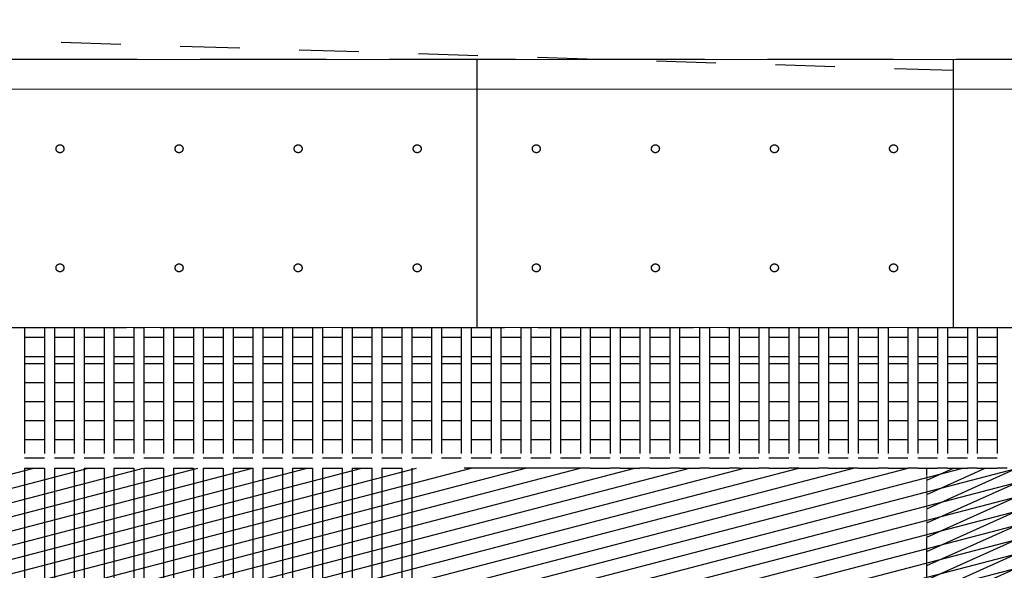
# Model space of a CAD drawing. Header units: millimetres. Extents: x 113048 to 489828, y -130780 to 23393.
# Tile 7 of 98: x 156320 to 161281, y -119295 to -116520. Entities that reach past the tile are written whole.
import ezdxf

# ---------------------------------------------------------------- set-up
doc = ezdxf.new("R2010")
doc.units = ezdxf.units.MM
doc.header["$LTSCALE"] = 100
doc.linetypes.add('Dash', pattern=[6, 3, -3])
doc.linetypes.add('Hidden', pattern=[9.524999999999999, 6.35, -3.175])
for name, color, linetype in [('+C-160', 160, 'Hidden'), ('HCL246', 1, 'Continuous'), ('METAL', 6, 'Continuous'), ('S_Dim', 1, 'Continuous')]:
    doc.layers.add(name, color=color, linetype=linetype)
doc.layers.add('A-WALL', color=2, linetype='Continuous', lineweight=9)

# ---------------------------------------------------------------- blocks, each defined once
blk = doc.blocks.new('A$C713849A3')
at = {"layer": '+C-160'}
h = blk.add_hatch(dxfattribs=at)
h.set_pattern_fill('ANSI31', color=256, scale=64.00000000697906, angle=6.274343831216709e-10)
h.set_pattern_definition([(45.00000000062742, (-6675295699.606572, -6543037921.794223), (-143.6840979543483, 143.6840979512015), [])])
h.paths.add_polyline_path([(-97291.28035543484, -21000.06621011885), (-90861.28035662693, -21000.06621286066), (-90861.2803575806, -23889.5985951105), (-90860.84984396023, -23890.06621214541), (-97291.28035543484, -23891.0014445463)])
for p, q in [((-79361.2803678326, -18940.06620022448, -1.435232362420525), (-136981.7948536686, -18940.06620082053, -1.435232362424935)), ((-99558.33499644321, -18940.06621560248, -1.410364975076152), (-99558.33499262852, -20290.52325841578, -1.410364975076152)), ((-97158.33499525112, -18940.06620988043, -1.410364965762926), (-97158.33499143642, -20290.5232650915, -1.410364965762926)), ((-117346.4251415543, -20290.52320334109, -4.123933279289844), (-50461.2803473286, -20290.5234075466, -4.123933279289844)), ((-101958.3349976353, -20290.52326699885, -1.418656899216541), (-96767.28036973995, -20290.52326699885, -1.418656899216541)), ((-101886.280357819, -20290.52326711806, -1.418656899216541), (-101836.280357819, -20290.52326699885, -1.418656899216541)), ((-101836.280357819, -20290.52326699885, -1.418656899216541), (-101836.280357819, -21000.79844984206, -1.43523236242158)), ((-101736.280357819, -20290.52326711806, -1.418656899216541), (-101686.280357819, -20290.52326699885, -1.418656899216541)), ((-101736.280357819, -20290.52326711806, -1.418656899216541), (-101736.280357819, -21000.79844984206, -1.43523236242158)), ((-101686.280357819, -20290.52326699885, -1.418656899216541), (-101686.280357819, -21000.79844984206, -1.43523236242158)), ((-101586.280357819, -20290.52326699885, -1.418656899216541), (-101536.280357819, -20290.52326699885, -1.418656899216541)), ((-101586.280357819, -20290.52326699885, -1.418656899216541), (-101586.280357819, -21000.79844996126, -1.43523236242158)), ((-101536.280357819, -20290.52326699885, -1.418656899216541), (-101536.280357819, -21000.79844984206, -1.43523236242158)), ((-101436.280357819, -20290.52326711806, -1.418656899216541), (-101386.280357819, -20290.52326711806, -1.418656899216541)), ((-101436.280357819, -20290.52326711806, -1.418656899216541), (-101436.280357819, -21000.79844984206, -1.43523236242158)), ((-101386.280357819, -20290.52326711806, -1.418656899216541), (-101386.280357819, -21000.79844984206, -1.43523236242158)), ((-101286.280357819, -20290.52326711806, -1.418656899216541), (-101236.280357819, -20290.52326699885, -1.418656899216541)), ((-101286.280357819, -20290.52326711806, -1.418656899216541), (-101286.280357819, -21000.79844900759, -1.43523236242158)), ((-101236.280357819, -20290.52326699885, -1.418656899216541), (-101236.280357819, -21000.79844984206, -1.43523236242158)), ((-101136.280357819, -20290.52326711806, -1.418656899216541), (-101086.280357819, -20290.52326699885, -1.418656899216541)), ((-101136.280357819, -20290.52326711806, -1.418656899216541), (-101136.280357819, -21000.79844996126, -1.43523236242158)), ((-101086.280357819, -20290.52326699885, -1.418656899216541), (-101086.280357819, -21000.79844984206, -1.43523236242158)), ((-100986.280357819, -20290.52326711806, -1.418656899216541), (-100936.280357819, -20290.52326711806, -1.418656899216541)), ((-100986.280357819, -20290.52326711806, -1.418656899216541), (-100986.280357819, -21000.79844996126, -1.43523236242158)), ((-100936.280357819, -20290.52326711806, -1.418656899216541), (-100936.280357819, -21000.79844984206, -1.43523236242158)), ((-100836.280357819, -20290.52326711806, -1.418656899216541), (-100786.280357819, -20290.52326711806, -1.418656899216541)), ((-100836.280357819, -20290.52326711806, -1.418656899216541), (-100836.280357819, -21000.79844984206, -1.43523236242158)), ((-100786.280357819, -20290.52326711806, -1.418656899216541), (-100786.280357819, -21000.79844984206, -1.43523236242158)), ((-100686.280357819, -20290.52326711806, -1.418656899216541), (-100636.280357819, -20290.52326711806, -1.418656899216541)), ((-100686.280357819, -20290.52326711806, -1.418656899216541), (-100686.280357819, -21000.79844888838, -1.43523236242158)), ((-100636.280357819, -20290.52326711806, -1.418656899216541), (-100636.280357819, -21000.79844996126, -1.43523236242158)), ((-100536.2803575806, -20290.52326687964, -1.418656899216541), (-100486.2803575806, -20290.52326699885, -1.418656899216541)), ((-100536.2803575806, -20290.52326687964, -1.418656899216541), (-100536.2803575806, -21000.79844876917, -1.43523236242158)), ((-100486.2803575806, -20290.52326699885, -1.418656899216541), (-100486.280357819, -21000.79844984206, -1.43523236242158)), ((-100386.2803573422, -20290.52326711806, -1.418656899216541), (-100336.280357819, -20290.52326711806, -1.418656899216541)), ((-100386.2803573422, -20290.52326711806, -1.418656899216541), (-100386.2803575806, -21000.79844984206, -1.43523236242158)), ((-100336.280357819, -20290.52326711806, -1.418656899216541), (-100336.280357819, -21000.79844984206, -1.43523236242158)), ((-100236.2803575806, -20290.52326699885, -1.418656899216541), (-100186.2803575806, -20290.52326711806, -1.418656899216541)), ((-100236.2803575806, -20290.52326699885, -1.418656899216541), (-100236.2803575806, -21000.79844984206, -1.43523236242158)), ((-100186.2803575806, -20290.52326711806, -1.418656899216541), (-100186.2803575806, -21000.79844984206, -1.43523236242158)), ((-100086.2803575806, -20290.52326699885, -1.418656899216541), (-100036.2803575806, -20290.52326711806, -1.418656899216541)), ((-100086.2803575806, -20290.52326699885, -1.418656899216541), (-100086.2803573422, -21000.79844888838, -1.43523236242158)), ((-100036.2803575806, -20290.52326711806, -1.418656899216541), (-100036.280357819, -21000.79844996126, -1.43523236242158)), ((-99936.2803575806, -20290.52326699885, -1.418656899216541), (-99886.2803575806, -20290.52326699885, -1.418656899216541)), ((-99936.2803575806, -20290.52326699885, -1.418656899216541), (-99936.2803575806, -21000.79844984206, -1.43523236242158)), ((-99886.2803575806, -20290.52326699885, -1.418656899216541), (-99886.28035734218, -21000.79844984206, -1.43523236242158)), ((-99786.28035734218, -20290.52326711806, -1.418656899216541), (-99736.2803575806, -20290.52326699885, -1.418656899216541)), ((-99786.28035734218, -20290.52326711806, -1.418656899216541), (-99786.2803575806, -21000.79844984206, -1.43523236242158)), ((-99736.2803575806, -20290.52326699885, -1.418656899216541), (-99736.28035734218, -21000.79844972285, -1.43523236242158)), ((-99636.28035734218, -20290.52326699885, -1.418656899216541), (-99586.28035734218, -20290.52326699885, -1.418656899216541)), ((-99636.28035734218, -20290.52326699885, -1.418656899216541), (-99636.28035734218, -21000.79844984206, -1.43523236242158)), ((-99586.28035734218, -20290.52326699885, -1.418656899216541), (-99586.28035734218, -21000.79844984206, -1.43523236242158)), ((-99486.2803575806, -20290.52326699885, -1.418656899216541), (-99436.28035734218, -20290.52326699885, -1.418656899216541)), ((-99486.2803575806, -20290.52326699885, -1.418656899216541), (-99486.28035734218, -21000.79844888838, -1.43523236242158)), ((-99436.28035734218, -20290.52326699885, -1.418656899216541), (-99436.28035734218, -21000.79844888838, -1.43523236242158)), ((-99336.2803575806, -20290.52326699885, -1.418656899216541), (-99286.28035734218, -20290.52326699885, -1.418656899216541)), ((-99336.2803575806, -20290.52326699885, -1.418656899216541), (-99336.28035734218, -21000.79844888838, -1.43523236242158)), ((-99286.28035734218, -20290.52326699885, -1.418656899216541), (-99286.28035734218, -21000.79844984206, -1.43523236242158)), ((-99186.28035734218, -20290.52326711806, -1.418656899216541), (-99136.28035734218, -20290.52326699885, -1.418656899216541)), ((-99186.28035734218, -20290.52326711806, -1.418656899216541), (-99186.28035734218, -21000.79844984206, -1.43523236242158)), ((-99136.28035734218, -20290.52326699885, -1.418656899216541), (-99136.28035734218, -21000.79844972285, -1.43523236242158)), ((-99036.28035734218, -20290.52326711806, -1.418656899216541), (-98986.28035734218, -20290.52326699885, -1.418656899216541)), ((-99036.28035734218, -20290.52326711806, -1.418656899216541), (-99036.28035734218, -21000.79844984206, -1.43523236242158)), ((-98986.28035734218, -20290.52326699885, -1.418656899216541), (-98986.28035734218, -21000.79844996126, -1.43523236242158)), ((-98886.28035734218, -20290.52326699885, -1.418656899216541), (-98836.28035734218, -20290.52326699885, -1.418656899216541)), ((-98886.28035734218, -20290.52326699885, -1.418656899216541), (-98886.28035734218, -21000.79844984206, -1.43523236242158)), ((-98836.28035734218, -20290.52326699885, -1.418656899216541), (-98836.28035734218, -21000.79844984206, -1.43523236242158)), ((-98736.2803575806, -20290.52326699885, -1.418656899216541), (-98686.28035734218, -20290.52326711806, -1.418656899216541)), ((-98736.2803575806, -20290.52326699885, -1.418656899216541), (-98736.28035734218, -21000.79844984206, -1.43523236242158)), ((-98686.28035734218, -20290.52326711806, -1.418656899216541), (-98686.28035734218, -21000.79844984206, -1.43523236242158)), ((-98586.28035734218, -20290.52326711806, -1.418656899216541), (-98536.28035734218, -20290.52326699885, -1.418656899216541)), ((-98586.28035734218, -20290.52326711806, -1.418656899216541), (-98586.28035734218, -21000.79844984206, -1.43523236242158)), ((-98536.28035734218, -20290.52326699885, -1.418656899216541), (-98536.28035734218, -21000.79844972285, -1.43523236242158)), ((-98436.28035734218, -20290.52326711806, -1.418656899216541), (-98386.28035734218, -20290.52326699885, -1.418656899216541)), ((-98436.28035734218, -20290.52326711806, -1.418656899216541), (-98436.28035734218, -21000.79844984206, -1.43523236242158)), ((-98386.28035734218, -20290.52326699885, -1.418656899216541), (-98386.28035734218, -21000.79844996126, -1.43523236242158)), ((-98286.28035734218, -20290.52326699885, -1.418656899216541), (-98236.28035734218, -20290.52326699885, -1.418656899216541)), ((-98286.28035734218, -20290.52326699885, -1.418656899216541), (-98286.28035734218, -21000.79844984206, -1.43523236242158)), ((-98236.28035734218, -20290.52326699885, -1.418656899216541), (-98236.28035734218, -21000.79844984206, -1.43523236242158)), ((-98136.28035734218, -20290.52326699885, -1.418656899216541), (-98086.28035734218, -20290.52326711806, -1.418656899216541)), ((-98136.28035734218, -20290.52326699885, -1.418656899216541), (-98136.28035734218, -21000.79844972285, -1.43523236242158)), ((-98086.28035734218, -20290.52326711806, -1.418656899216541), (-98086.28035734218, -21000.79844984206, -1.43523236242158)), ((-97986.28035734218, -20290.52326699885, -1.418656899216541), (-97936.28035734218, -20290.52326699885, -1.418656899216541)), ((-97986.28035734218, -20290.52326699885, -1.418656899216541), (-97986.28035734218, -21000.79844972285, -1.43523236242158)), ((-97936.28035734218, -20290.52326699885, -1.418656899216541), (-97936.28035734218, -21000.79844984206, -1.43523236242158)), ((-97836.28035734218, -20290.52326699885, -1.418656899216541), (-97786.28035734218, -20290.52326711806, -1.418656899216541)), ((-97836.28035734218, -20290.52326699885, -1.418656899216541), (-97836.28035734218, -21000.79844984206, -1.43523236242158)), ((-97786.28035734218, -20290.52326711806, -1.418656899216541), (-97786.28035734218, -21000.79844996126, -1.43523236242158)), ((-97686.28035734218, -20290.52326687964, -1.418656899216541), (-97636.28035734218, -20290.52326699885, -1.418656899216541)), ((-97686.28035734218, -20290.52326687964, -1.418656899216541), (-97686.28035734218, -21000.79844984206, -1.43523236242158)), ((-97636.28035734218, -20290.52326699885, -1.418656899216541), (-97636.28035734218, -21000.79844984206, -1.43523236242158)), ((-97536.28035734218, -20290.52326699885, -1.418656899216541), (-97486.28035734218, -20290.52326711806, -1.418656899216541)), ((-97536.28035734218, -20290.52326699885, -1.418656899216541), (-97536.28035734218, -21000.79844972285, -1.43523236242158)), ((-97486.28035734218, -20290.52326711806, -1.418656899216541), (-97486.28035734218, -21000.79844984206, -1.43523236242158)), ((-97386.28035734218, -20290.52326699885, -1.418656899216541), (-97336.28035734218, -20290.52326699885, -1.418656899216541)), ((-97386.28035734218, -20290.52326699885, -1.418656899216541), (-97386.28035734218, -21000.79844984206, -1.43523236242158)), ((-97336.28035734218, -20290.52326699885, -1.418656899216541), (-97336.28035734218, -21000.79844984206, -1.43523236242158)), ((-97236.28035734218, -20290.52326699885, -1.418656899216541), (-97186.28035734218, -20290.52326699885, -1.418656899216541)), ((-97236.28035734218, -20290.52326699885, -1.418656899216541), (-97236.28035734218, -21000.79844984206, -1.43523236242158)), ((-97186.28035734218, -20290.52326699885, -1.418656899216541), (-97186.28035734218, -21000.79844984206, -1.43523236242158)), ((-97086.28035734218, -20290.52326699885, -1.418656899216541), (-97036.28035734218, -20290.52326699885, -1.418656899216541)), ((-97086.28035734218, -20290.52326699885, -1.418656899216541), (-97086.28035734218, -21000.79844984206, -1.43523236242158)), ((-97036.28035734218, -20290.52326699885, -1.418656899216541), (-97036.28035710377, -21000.79844984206, -1.43523236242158)), ((-96936.28035734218, -20290.52326699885, -1.418656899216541), (-96886.28035734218, -20290.52326699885, -1.418656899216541)), ((-96936.28035734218, -20290.52326699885, -1.418656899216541), (-96936.28035734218, -21000.79844972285, -1.43523236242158)), ((-101836.280357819, -20340.52326711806, -1.418656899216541), (-101736.280357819, -20340.52326711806, -1.418656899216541)), ((-101686.280357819, -20340.52326699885, -1.418656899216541), (-101586.280357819, -20340.52326699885, -1.418656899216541)), ((-101536.280357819, -20340.52326699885, -1.418656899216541), (-101436.280357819, -20340.52326723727, -1.418656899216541)), ((-101386.280357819, -20340.52326711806, -1.418656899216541), (-101286.280357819, -20340.52326711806, -1.418656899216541)), ((-101236.280357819, -20340.52326711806, -1.418656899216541), (-101136.280357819, -20340.52326699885, -1.418656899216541)), ((-101086.280357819, -20340.52326711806, -1.418656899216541), (-100986.280357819, -20340.52326699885, -1.418656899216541)), ((-100936.280357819, -20340.52326699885, -1.418656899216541), (-100836.2803575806, -20340.52326711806, -1.418656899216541)), ((-100786.280357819, -20340.52326711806, -1.418656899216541), (-100686.280357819, -20340.52326699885, -1.418656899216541)), ((-100636.280357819, -20340.52326711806, -1.418656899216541), (-100536.280357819, -20340.52326699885, -1.418656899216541)), ((-100486.280357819, -20340.52326711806, -1.418656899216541), (-100386.2803575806, -20340.52326711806, -1.418656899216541)), ((-100336.2803575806, -20340.52326699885, -1.418656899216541), (-100236.2803575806, -20340.52326711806, -1.418656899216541)), ((-100186.2803575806, -20340.52326699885, -1.418656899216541), (-100086.2803575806, -20340.52326699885, -1.418656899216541)), ((-100036.2803573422, -20340.52326699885, -1.418656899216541), (-99936.2803575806, -20340.52326699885, -1.418656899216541)), ((-99886.28035734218, -20340.52326699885, -1.418656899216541), (-99786.2803575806, -20340.52326711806, -1.418656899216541)), ((-99736.28035734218, -20340.52326699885, -1.418656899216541), (-99636.28035734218, -20340.52326711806, -1.418656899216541)), ((-99586.2803575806, -20340.52326699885, -1.418656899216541), (-99486.28035734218, -20340.52326711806, -1.418656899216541)), ((-99436.28035734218, -20340.52326699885, -1.418656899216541), (-99336.2803575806, -20340.52326699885, -1.418656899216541)), ((-99286.28035734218, -20340.52326711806, -1.418656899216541), (-99186.2803575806, -20340.52326711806, -1.418656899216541)), ((-99136.28035734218, -20340.52326711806, -1.418656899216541), (-99036.28035734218, -20340.52326711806, -1.418656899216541)), ((-98986.28035734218, -20340.52326699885, -1.418656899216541), (-98886.28035734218, -20340.52326711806, -1.418656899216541)), ((-98836.28035734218, -20340.52326699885, -1.418656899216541), (-98736.28035734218, -20340.52326699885, -1.418656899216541)), ((-98686.28035734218, -20340.52326711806, -1.418656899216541), (-98586.28035734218, -20340.52326699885, -1.418656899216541)), ((-98536.28035734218, -20340.52326711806, -1.418656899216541), (-98436.28035734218, -20340.52326699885, -1.418656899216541)), ((-98386.28035734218, -20340.52326699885, -1.418656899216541), (-98286.28035734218, -20340.52326699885, -1.418656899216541)), ((-98236.28035734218, -20340.52326711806, -1.418656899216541), (-98136.28035734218, -20340.52326699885, -1.418656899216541)), ((-98086.28035734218, -20340.52326711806, -1.418656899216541), (-97986.28035734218, -20340.52326699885, -1.418656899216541)), ((-97936.28035734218, -20340.52326711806, -1.418656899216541), (-97836.28035734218, -20340.52326699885, -1.418656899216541)), ((-97786.28035734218, -20340.52326687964, -1.418656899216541), (-97686.28035734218, -20340.52326699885, -1.418656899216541)), ((-97636.28035734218, -20340.52326711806, -1.418656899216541), (-97536.28035734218, -20340.52326711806, -1.418656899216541)), ((-97486.28035734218, -20340.52326699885, -1.418656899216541), (-97386.28035734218, -20340.52326699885, -1.418656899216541)), ((-97336.28035734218, -20340.52326699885, -1.418656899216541), (-97236.28035734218, -20340.52326699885, -1.418656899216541)), ((-97186.28035734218, -20340.52326699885, -1.418656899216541), (-97086.28035734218, -20340.52326699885, -1.418656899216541)), ((-97036.28035710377, -20340.52326711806, -1.418656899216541), (-96936.28035734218, -20340.52326711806, -1.418656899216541)), ((-101836.280357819, -20436.52326711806, -1.418656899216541), (-101736.280357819, -20436.52326699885, -1.418656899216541)), ((-101686.280357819, -20436.52326699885, -1.418656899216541), (-101586.280357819, -20436.52326711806, -1.418656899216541)), ((-101536.280357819, -20436.52326711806, -1.418656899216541), (-101436.280357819, -20436.52326711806, -1.418656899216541)), ((-101386.280357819, -20436.52326711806, -1.418656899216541), (-101286.280357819, -20436.52326699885, -1.418656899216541)), ((-101236.280357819, -20436.52326699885, -1.418656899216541), (-101136.280357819, -20436.52326711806, -1.418656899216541)), ((-101086.280357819, -20436.52326711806, -1.418656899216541), (-100986.280357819, -20436.52326711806, -1.418656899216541)), ((-100936.280357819, -20436.52326699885, -1.418656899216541), (-100836.280357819, -20436.52326711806, -1.418656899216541)), ((-100786.280357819, -20436.52326699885, -1.418656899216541), (-100686.280357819, -20436.52326699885, -1.418656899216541)), ((-100636.280357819, -20436.52326699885, -1.418656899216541), (-100536.2803575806, -20436.52326711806, -1.418656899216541)), ((-100486.2803575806, -20436.52326711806, -1.418656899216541), (-100386.280357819, -20436.52326711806, -1.418656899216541)), ((-100336.2803575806, -20436.52326699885, -1.418656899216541), (-100236.2803575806, -20436.52326711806, -1.418656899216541)), ((-100186.2803573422, -20436.52326711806, -1.418656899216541), (-100086.2803575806, -20436.52326699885, -1.418656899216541)), ((-100036.2803575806, -20436.52326699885, -1.418656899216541), (-99936.2803575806, -20436.52326711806, -1.418656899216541)), ((-99886.2803575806, -20436.52326711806, -1.418656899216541), (-99786.28035734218, -20436.52326711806, -1.418656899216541)), ((-99736.2803575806, -20436.52326699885, -1.418656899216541), (-99636.28035734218, -20436.52326699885, -1.418656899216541)), ((-99586.28035734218, -20436.52326711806, -1.418656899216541), (-99486.28035734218, -20436.52326711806, -1.418656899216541)), ((-99436.28035734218, -20436.52326699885, -1.418656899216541), (-99336.28035734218, -20436.52326699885, -1.418656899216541)), ((-99286.2803575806, -20436.52326711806, -1.418656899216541), (-99186.28035734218, -20436.52326699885, -1.418656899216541)), ((-99136.2803575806, -20436.52326711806, -1.418656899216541), (-99036.28035734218, -20436.52326699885, -1.418656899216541)), ((-98986.28035734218, -20436.52326711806, -1.418656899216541), (-98886.28035734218, -20436.52326711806, -1.418656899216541)), ((-98836.28035734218, -20436.52326699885, -1.418656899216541), (-98736.28035734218, -20436.52326699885, -1.418656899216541)), ((-98686.28035734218, -20436.52326699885, -1.418656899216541), (-98586.28035734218, -20436.52326711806, -1.418656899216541)), ((-98536.28035734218, -20436.52326699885, -1.418656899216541), (-98436.28035734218, -20436.52326699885, -1.418656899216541)), ((-98386.28035734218, -20436.52326699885, -1.418656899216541), (-98286.28035734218, -20436.52326711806, -1.418656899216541)), ((-98236.28035734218, -20436.52326711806, -1.418656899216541), (-98136.28035734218, -20436.52326699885, -1.418656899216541)), ((-98086.28035734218, -20436.52326699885, -1.418656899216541), (-97986.28035734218, -20436.52326711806, -1.418656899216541)), ((-97936.28035734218, -20436.52326699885, -1.418656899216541), (-97836.28035734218, -20436.52326699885, -1.418656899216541)), ((-97786.28035734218, -20436.52326711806, -1.418656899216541), (-97686.28035734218, -20436.52326711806, -1.418656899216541)), ((-97636.28035734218, -20436.52326711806, -1.418656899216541), (-97536.28035734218, -20436.52326711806, -1.418656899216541)), ((-97486.28035734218, -20436.52326699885, -1.418656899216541), (-97386.28035734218, -20436.52326711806, -1.418656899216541)), ((-97336.28035734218, -20436.52326699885, -1.418656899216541), (-97236.28035734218, -20436.52326699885, -1.418656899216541)), ((-97186.28035734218, -20436.52326711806, -1.418656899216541), (-97086.28035734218, -20436.52326699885, -1.418656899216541)), ((-97036.28035734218, -20436.52326711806, -1.418656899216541), (-96936.28035734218, -20436.52326699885, -1.418656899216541)), ((-101836.280357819, -20472.0662120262, -1.43523236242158), (-101736.280357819, -20472.0662120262, -1.43523236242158)), ((-101686.280357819, -20472.06621190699, -1.43523236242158), (-101586.280357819, -20472.0662120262, -1.43523236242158)), ((-101536.280357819, -20472.0662120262, -1.43523236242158), (-101436.280357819, -20472.0662120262, -1.43523236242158)), ((-101386.280357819, -20472.0662120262, -1.43523236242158), (-101286.280357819, -20472.06621190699, -1.43523236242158)), ((-101236.280357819, -20472.0662120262, -1.43523236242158), (-101136.280357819, -20472.06621190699, -1.43523236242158)), ((-101086.280357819, -20472.06621190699, -1.43523236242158), (-100986.280357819, -20472.0662120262, -1.43523236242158)), ((-100936.280357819, -20472.0662120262, -1.43523236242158), (-100836.280357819, -20472.0662120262, -1.43523236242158)), ((-100786.280357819, -20472.0662120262, -1.43523236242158), (-100686.280357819, -20472.06621190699, -1.43523236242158)), ((-100636.280357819, -20472.0662120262, -1.43523236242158), (-100536.280357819, -20472.06621190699, -1.43523236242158)), ((-100486.280357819, -20472.06621190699, -1.43523236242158), (-100386.2803575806, -20472.0662120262, -1.43523236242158)), ((-100336.2803575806, -20472.06621190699, -1.43523236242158), (-100236.280357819, -20472.0662120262, -1.43523236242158)), ((-100186.2803575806, -20472.06621190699, -1.43523236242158), (-100086.2803575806, -20472.06621190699, -1.43523236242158)), ((-100036.2803573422, -20472.06621190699, -1.43523236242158), (-99936.2803575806, -20472.06621190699, -1.43523236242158)), ((-99886.28035734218, -20472.0662120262, -1.43523236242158), (-99786.28035734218, -20472.0662120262, -1.43523236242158)), ((-99736.2803575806, -20472.06621190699, -1.43523236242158), (-99636.28035734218, -20472.0662120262, -1.43523236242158)), ((-99586.28035734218, -20472.0662120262, -1.43523236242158), (-99486.2803575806, -20472.06621190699, -1.43523236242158)), ((-99436.28035734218, -20472.06621190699, -1.43523236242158), (-99336.2803575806, -20472.06621190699, -1.43523236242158)), ((-99286.28035734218, -20472.0662120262, -1.43523236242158), (-99186.28035734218, -20472.0662120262, -1.43523236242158)), ((-99136.28035734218, -20472.06621190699, -1.43523236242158), (-99036.28035734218, -20472.0662120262, -1.43523236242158)), ((-98986.28035734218, -20472.0662120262, -1.43523236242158), (-98886.28035734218, -20472.0662120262, -1.43523236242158)), ((-98836.28035734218, -20472.06621190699, -1.43523236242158), (-98736.28035734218, -20472.06621190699, -1.43523236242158)), ((-98686.28035734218, -20472.0662120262, -1.43523236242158), (-98586.28035734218, -20472.06621190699, -1.43523236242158)), ((-98536.28035734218, -20472.0662120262, -1.43523236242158), (-98436.28035734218, -20472.06621190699, -1.43523236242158)), ((-98386.28035734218, -20472.0662120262, -1.43523236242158), (-98286.28035734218, -20472.06621190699, -1.43523236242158)), ((-98236.28035734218, -20472.06621190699, -1.43523236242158), (-98136.28035734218, -20472.06621190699, -1.43523236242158)), ((-98086.28035734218, -20472.0662120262, -1.43523236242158), (-97986.28035734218, -20472.0662120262, -1.43523236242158)), ((-97936.28035734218, -20472.06621190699, -1.43523236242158), (-97836.28035734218, -20472.06621190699, -1.43523236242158)), ((-97786.28035734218, -20472.06621190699, -1.43523236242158), (-97686.28035734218, -20472.0662120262, -1.43523236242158)), ((-97636.28035734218, -20472.0662120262, -1.43523236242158), (-97536.28035734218, -20472.06621190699, -1.43523236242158)), ((-97486.28035734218, -20472.06621190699, -1.43523236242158), (-97386.28035734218, -20472.0662120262, -1.43523236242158)), ((-97336.28035734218, -20472.06621190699, -1.43523236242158), (-97236.28035734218, -20472.06621190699, -1.43523236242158)), ((-97186.28035710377, -20472.06621190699, -1.43523236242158), (-97086.28035734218, -20472.0662120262, -1.43523236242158)), ((-97036.28035734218, -20472.0662120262, -1.43523236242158), (-96936.28035734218, -20472.0662120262, -1.43523236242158)), ((-101836.280357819, -20568.0662120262, -1.43523236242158), (-101736.280357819, -20568.0662120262, -1.43523236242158)), ((-101686.280357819, -20568.06621214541, -1.43523236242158), (-101586.280357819, -20568.0662120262, -1.43523236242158)), ((-101536.280357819, -20568.06621214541, -1.43523236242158), (-101436.280357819, -20568.06621190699, -1.43523236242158)), ((-101386.280357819, -20568.06621190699, -1.43523236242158), (-101286.280357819, -20568.0662120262, -1.43523236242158)), ((-101236.280357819, -20568.0662120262, -1.43523236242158), (-101136.280357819, -20568.0662120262, -1.43523236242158)), ((-101086.2803575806, -20568.0662120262, -1.43523236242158), (-100986.280357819, -20568.0662120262, -1.43523236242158)), ((-100936.280357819, -20568.0662120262, -1.43523236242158), (-100836.280357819, -20568.06621190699, -1.43523236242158)), ((-100786.280357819, -20568.06621190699, -1.43523236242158), (-100686.280357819, -20568.06621190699, -1.43523236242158)), ((-100636.280357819, -20568.0662120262, -1.43523236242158), (-100536.280357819, -20568.0662120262, -1.43523236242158)), ((-100486.2803575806, -20568.06621190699, -1.43523236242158), (-100386.280357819, -20568.0662120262, -1.43523236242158)), ((-100336.2803575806, -20568.0662120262, -1.43523236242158), (-100236.2803575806, -20568.0662120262, -1.43523236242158)), ((-100186.2803575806, -20568.06621190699, -1.43523236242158), (-100086.2803575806, -20568.06621190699, -1.43523236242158)), ((-100036.2803575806, -20568.0662120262, -1.43523236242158), (-99936.2803575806, -20568.06621214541, -1.43523236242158)), ((-99886.2803575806, -20568.0662120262, -1.43523236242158), (-99786.28035734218, -20568.06621190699, -1.43523236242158)), ((-99736.28035734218, -20568.0662120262, -1.43523236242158), (-99636.28035734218, -20568.06621190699, -1.43523236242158)), ((-99586.28035734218, -20568.0662120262, -1.43523236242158), (-99486.28035734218, -20568.06621190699, -1.43523236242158)), ((-99436.2803575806, -20568.0662120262, -1.43523236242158), (-99336.28035734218, -20568.0662120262, -1.43523236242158)), ((-99286.2803575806, -20568.0662120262, -1.43523236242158), (-99186.28035734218, -20568.06621190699, -1.43523236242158)), ((-99136.28035734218, -20568.0662120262, -1.43523236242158), (-99036.28035734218, -20568.06621190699, -1.43523236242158)), ((-98986.28035734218, -20568.0662120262, -1.43523236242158), (-98886.28035734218, -20568.06621190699, -1.43523236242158)), ((-98836.28035734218, -20568.06621190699, -1.43523236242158), (-98736.28035734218, -20568.0662120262, -1.43523236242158)), ((-98686.28035734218, -20568.06621190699, -1.43523236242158), (-98586.28035734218, -20568.06621190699, -1.43523236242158)), ((-98536.28035734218, -20568.06621190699, -1.43523236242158), (-98436.28035734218, -20568.06621190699, -1.43523236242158)), ((-98386.28035734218, -20568.0662120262, -1.43523236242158), (-98286.28035734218, -20568.0662120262, -1.43523236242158)), ((-98236.28035734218, -20568.06621190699, -1.43523236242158), (-98136.28035734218, -20568.0662120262, -1.43523236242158)), ((-98086.28035734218, -20568.06621190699, -1.43523236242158), (-97986.28035734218, -20568.0662120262, -1.43523236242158)), ((-97936.28035734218, -20568.06621190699, -1.43523236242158), (-97836.28035734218, -20568.06621190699, -1.43523236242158)), ((-97786.28035734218, -20568.0662120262, -1.43523236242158), (-97686.28035734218, -20568.0662120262, -1.43523236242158)), ((-97636.28035734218, -20568.0662120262, -1.43523236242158), (-97536.28035734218, -20568.0662120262, -1.43523236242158)), ((-97486.28035734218, -20568.06621190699, -1.43523236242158), (-97386.28035734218, -20568.06621190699, -1.43523236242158)), ((-97336.28035734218, -20568.06621190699, -1.43523236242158), (-97236.28035734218, -20568.06621190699, -1.43523236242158)), ((-97186.28035734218, -20568.0662120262, -1.43523236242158), (-97086.28035734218, -20568.06621190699, -1.43523236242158)), ((-97036.28035734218, -20568.0662120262, -1.43523236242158), (-96936.28035710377, -20568.06621190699, -1.43523236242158)), ((-101836.280357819, -20664.0662120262, -1.43523236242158), (-101736.280357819, -20664.0662120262, -1.43523236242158)), ((-101686.280357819, -20664.0662120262, -1.43523236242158), (-101586.280357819, -20664.0662120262, -1.43523236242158)), ((-101536.280357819, -20664.06621190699, -1.43523236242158), (-101436.280357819, -20664.0662120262, -1.43523236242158)), ((-101386.280357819, -20664.0662120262, -1.43523236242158), (-101286.280357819, -20664.06621214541, -1.43523236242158)), ((-101236.280357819, -20664.0662120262, -1.43523236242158), (-101136.280357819, -20664.0662120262, -1.43523236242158)), ((-101086.280357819, -20664.0662120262, -1.43523236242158), (-100986.280357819, -20664.0662120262, -1.43523236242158)), ((-100936.280357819, -20664.0662120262, -1.43523236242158), (-100836.2803575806, -20664.0662120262, -1.43523236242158)), ((-100786.280357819, -20664.0662120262, -1.43523236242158), (-100686.2803575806, -20664.0662120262, -1.43523236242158)), ((-100636.280357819, -20664.06621214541, -1.43523236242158), (-100536.280357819, -20664.06621190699, -1.43523236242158)), ((-100486.280357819, -20664.0662120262, -1.43523236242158), (-100386.2803575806, -20664.06621190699, -1.43523236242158)), ((-100336.280357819, -20664.0662120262, -1.43523236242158), (-100236.2803575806, -20664.0662120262, -1.43523236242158)), ((-100186.2803575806, -20664.0662120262, -1.43523236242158), (-100086.2803573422, -20664.0662120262, -1.43523236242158)), ((-100036.2803575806, -20664.0662120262, -1.43523236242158), (-99936.28035734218, -20664.0662120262, -1.43523236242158)), ((-99886.28035734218, -20664.06621190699, -1.43523236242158), (-99786.2803575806, -20664.06621190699, -1.43523236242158)), ((-99736.28035734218, -20664.0662120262, -1.43523236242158), (-99636.2803575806, -20664.0662120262, -1.43523236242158)), ((-99586.28035734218, -20664.0662120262, -1.43523236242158), (-99486.28035734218, -20664.0662120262, -1.43523236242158)), ((-99436.2803575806, -20664.06621190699, -1.43523236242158), (-99336.28035734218, -20664.0662120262, -1.43523236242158)), ((-99286.28035734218, -20664.06621190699, -1.43523236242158), (-99186.28035734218, -20664.06621190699, -1.43523236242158)), ((-99136.28035734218, -20664.0662120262, -1.43523236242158), (-99036.2803575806, -20664.0662120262, -1.43523236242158)), ((-98986.28035734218, -20664.0662120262, -1.43523236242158), (-98886.28035734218, -20664.0662120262, -1.43523236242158)), ((-98836.28035734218, -20664.06621190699, -1.43523236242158), (-98736.28035734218, -20664.0662120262, -1.43523236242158)), ((-98686.28035734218, -20664.0662120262, -1.43523236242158), (-98586.28035734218, -20664.06621190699, -1.43523236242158)), ((-98536.28035734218, -20664.0662120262, -1.43523236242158), (-98436.28035734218, -20664.0662120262, -1.43523236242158)), ((-98386.28035734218, -20664.0662120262, -1.43523236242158), (-98286.28035734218, -20664.06621190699, -1.43523236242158)), ((-98236.28035734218, -20664.06621190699, -1.43523236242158), (-98136.28035734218, -20664.06621190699, -1.43523236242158)), ((-98086.28035734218, -20664.0662120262, -1.43523236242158), (-97986.28035734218, -20664.0662120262, -1.43523236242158)), ((-97936.28035734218, -20664.0662120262, -1.43523236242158), (-97836.28035734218, -20664.06621190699, -1.43523236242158)), ((-97786.28035734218, -20664.0662120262, -1.43523236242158), (-97686.28035734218, -20664.06621190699, -1.43523236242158)), ((-97636.28035734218, -20664.0662120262, -1.43523236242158), (-97536.28035734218, -20664.06621190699, -1.43523236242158)), ((-97486.28035734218, -20664.0662120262, -1.43523236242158), (-97386.28035734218, -20664.0662120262, -1.43523236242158)), ((-97336.28035734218, -20664.06621190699, -1.43523236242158), (-97236.28035734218, -20664.06621190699, -1.43523236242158)), ((-97186.28035734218, -20664.06621190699, -1.43523236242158), (-97086.28035734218, -20664.0662120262, -1.43523236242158)), ((-97036.28035734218, -20664.06621190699, -1.43523236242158), (-96936.28035734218, -20664.06621190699, -1.43523236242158)), ((-101836.280357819, -20760.0662120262, -1.43523236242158), (-101736.280357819, -20760.06621190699, -1.43523236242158)), ((-101686.280357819, -20760.0662120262, -1.43523236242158), (-101586.280357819, -20760.0662120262, -1.43523236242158)), ((-101536.280357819, -20760.06621190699, -1.43523236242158), (-101436.280357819, -20760.0662120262, -1.43523236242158)), ((-101386.280357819, -20760.06621214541, -1.43523236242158), (-101286.280357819, -20760.0662120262, -1.43523236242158)), ((-101236.280357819, -20760.0662120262, -1.43523236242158), (-101136.280357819, -20760.06621190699, -1.43523236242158)), ((-101086.280357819, -20760.0662120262, -1.43523236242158), (-100986.280357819, -20760.06621214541, -1.43523236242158)), ((-100936.280357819, -20760.0662120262, -1.43523236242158), (-100836.280357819, -20760.0662120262, -1.43523236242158)), ((-100786.2803575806, -20760.0662120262, -1.43523236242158), (-100686.280357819, -20760.0662120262, -1.43523236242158)), ((-100636.2803575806, -20760.0662120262, -1.43523236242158), (-100536.2803575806, -20760.06621190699, -1.43523236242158)), ((-100486.280357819, -20760.0662120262, -1.43523236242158), (-100386.2803575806, -20760.06621214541, -1.43523236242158)), ((-100336.2803575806, -20760.0662120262, -1.43523236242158), (-100236.280357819, -20760.0662120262, -1.43523236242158)), ((-100186.2803575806, -20760.0662120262, -1.43523236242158), (-100086.2803575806, -20760.0662120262, -1.43523236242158)), ((-100036.2803573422, -20760.0662120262, -1.43523236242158), (-99936.2803575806, -20760.06621190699, -1.43523236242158)), ((-99886.28035734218, -20760.0662120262, -1.43523236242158), (-99786.28035734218, -20760.06621214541, -1.43523236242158)), ((-99736.2803575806, -20760.0662120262, -1.43523236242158), (-99636.28035734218, -20760.0662120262, -1.43523236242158)), ((-99586.28035734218, -20760.0662120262, -1.43523236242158), (-99486.2803575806, -20760.0662120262, -1.43523236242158)), ((-99436.28035734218, -20760.0662120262, -1.43523236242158), (-99336.28035734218, -20760.0662120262, -1.43523236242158)), ((-99286.28035734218, -20760.0662120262, -1.43523236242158), (-99186.28035734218, -20760.06621190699, -1.43523236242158)), ((-99136.2803575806, -20760.0662120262, -1.43523236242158), (-99036.28035734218, -20760.0662120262, -1.43523236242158)), ((-98986.2803575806, -20760.0662120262, -1.43523236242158), (-98886.28035734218, -20760.06621190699, -1.43523236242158)), ((-98836.28035734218, -20760.0662120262, -1.43523236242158), (-98736.28035734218, -20760.0662120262, -1.43523236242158)), ((-98686.28035734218, -20760.06621214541, -1.43523236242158), (-98586.28035734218, -20760.06621190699, -1.43523236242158)), ((-98536.28035734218, -20760.06621190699, -1.43523236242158), (-98436.28035734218, -20760.0662120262, -1.43523236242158)), ((-98386.28035734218, -20760.06621190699, -1.43523236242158), (-98286.28035734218, -20760.06621190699, -1.43523236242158)), ((-98236.28035734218, -20760.0662120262, -1.43523236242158), (-98136.28035734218, -20760.0662120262, -1.43523236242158)), ((-98086.28035734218, -20760.0662120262, -1.43523236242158), (-97986.28035734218, -20760.0662120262, -1.43523236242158)), ((-97936.28035734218, -20760.06621190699, -1.43523236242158), (-97836.28035734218, -20760.0662120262, -1.43523236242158)), ((-97786.28035734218, -20760.06621190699, -1.43523236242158), (-97686.28035734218, -20760.06621190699, -1.43523236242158)), ((-97636.28035734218, -20760.0662120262, -1.43523236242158), (-97536.28035734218, -20760.0662120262, -1.43523236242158)), ((-97486.28035734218, -20760.0662120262, -1.43523236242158), (-97386.28035734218, -20760.0662120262, -1.43523236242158)), ((-97336.28035734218, -20760.06621190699, -1.43523236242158), (-97236.28035734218, -20760.0662120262, -1.43523236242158)), ((-97186.28035734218, -20760.06621190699, -1.43523236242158), (-97086.28035734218, -20760.0662120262, -1.43523236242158)), ((-97036.28035734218, -20760.0662120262, -1.43523236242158), (-96936.28035734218, -20760.0662120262, -1.43523236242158)), ((-101836.280357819, -20856.06621190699, -1.43523236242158), (-101736.280357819, -20856.06621214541, -1.43523236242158)), ((-101686.280357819, -20856.0662120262, -1.43523236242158), (-101586.280357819, -20856.0662120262, -1.43523236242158)), ((-101536.280357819, -20856.0662120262, -1.43523236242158), (-101436.280357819, -20856.0662120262, -1.43523236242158)), ((-101386.280357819, -20856.0662120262, -1.43523236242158), (-101286.280357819, -20856.0662120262, -1.43523236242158)), ((-101236.280357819, -20856.06621190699, -1.43523236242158), (-101136.280357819, -20856.06621214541, -1.43523236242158)), ((-101086.280357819, -20856.0662120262, -1.43523236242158), (-100986.280357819, -20856.06621214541, -1.43523236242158)), ((-100936.280357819, -20856.0662120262, -1.43523236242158), (-100836.280357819, -20856.0662120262, -1.43523236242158)), ((-100786.280357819, -20856.0662120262, -1.43523236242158), (-100686.280357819, -20856.0662120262, -1.43523236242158)), ((-100636.280357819, -20856.0662120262, -1.43523236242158), (-100536.280357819, -20856.06621214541, -1.43523236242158)), ((-100486.2803575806, -20856.0662120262, -1.43523236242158), (-100386.280357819, -20856.06621214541, -1.43523236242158)), ((-100336.2803575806, -20856.0662120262, -1.43523236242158), (-100236.2803573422, -20856.06621190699, -1.43523236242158)), ((-100186.2803575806, -20856.0662120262, -1.43523236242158), (-100086.2803575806, -20856.0662120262, -1.43523236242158)), ((-100036.2803575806, -20856.0662120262, -1.43523236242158), (-99936.28035734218, -20856.0662120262, -1.43523236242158)), ((-99886.2803575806, -20856.0662120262, -1.43523236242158), (-99786.28035734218, -20856.0662120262, -1.43523236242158)), ((-99736.28035734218, -20856.06621214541, -1.43523236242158), (-99636.28035734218, -20856.06621190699, -1.43523236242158)), ((-99586.28035734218, -20856.0662120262, -1.43523236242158), (-99486.28035734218, -20856.0662120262, -1.43523236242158)), ((-99436.28035734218, -20856.0662120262, -1.43523236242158), (-99336.28035734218, -20856.0662120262, -1.43523236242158)), ((-99286.28035734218, -20856.06621190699, -1.43523236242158), (-99186.28035734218, -20856.0662120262, -1.43523236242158)), ((-99136.28035734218, -20856.0662120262, -1.43523236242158), (-99036.28035734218, -20856.0662120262, -1.43523236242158)), ((-98986.28035734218, -20856.0662120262, -1.43523236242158), (-98886.28035734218, -20856.0662120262, -1.43523236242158)), ((-98836.28035734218, -20856.0662120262, -1.43523236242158), (-98736.2803575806, -20856.0662120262, -1.43523236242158)), ((-98686.28035734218, -20856.0662120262, -1.43523236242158), (-98586.28035734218, -20856.0662120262, -1.43523236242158)), ((-98536.28035734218, -20856.06621190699, -1.43523236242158), (-98436.28035734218, -20856.0662120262, -1.43523236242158)), ((-98386.28035734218, -20856.0662120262, -1.43523236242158), (-98286.28035734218, -20856.0662120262, -1.43523236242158)), ((-98236.28035734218, -20856.0662120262, -1.43523236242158), (-98136.28035734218, -20856.0662120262, -1.43523236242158)), ((-98086.28035734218, -20856.0662120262, -1.43523236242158), (-97986.28035734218, -20856.0662120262, -1.43523236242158)), ((-97936.28035734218, -20856.06621190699, -1.43523236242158), (-97836.28035734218, -20856.0662120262, -1.43523236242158)), ((-97786.28035734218, -20856.06621214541, -1.43523236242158), (-97686.28035734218, -20856.06621190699, -1.43523236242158)), ((-97636.28035734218, -20856.0662120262, -1.43523236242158), (-97536.28035734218, -20856.06621190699, -1.43523236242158)), ((-97486.28035734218, -20856.0662120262, -1.43523236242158), (-97386.28035734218, -20856.06621190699, -1.43523236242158)), ((-97336.28035734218, -20856.06621190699, -1.43523236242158), (-97236.28035734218, -20856.0662120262, -1.43523236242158)), ((-97186.28035734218, -20856.06621214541, -1.43523236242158), (-97086.28035734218, -20856.0662120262, -1.43523236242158)), ((-97036.28035734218, -20856.06621190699, -1.43523236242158), (-96936.28035734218, -20856.06621190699, -1.43523236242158)), ((-101736.280357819, -20950.0662120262, -1.43523236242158), (-101836.280357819, -20950.0662120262, -1.43523236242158)), ((-101586.280357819, -20950.06621214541, -1.43523236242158), (-101686.280357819, -20950.06621214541, -1.43523236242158)), ((-101436.280357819, -20950.06621214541, -1.43523236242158), (-101536.280357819, -20950.0662120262, -1.43523236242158)), ((-101286.280357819, -20950.0662120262, -1.43523236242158), (-101386.280357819, -20950.0662120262, -1.43523236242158)), ((-101136.280357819, -20950.0662120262, -1.43523236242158), (-101236.280357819, -20950.0662120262, -1.43523236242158)), ((-100986.2803575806, -20950.0662120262, -1.43523236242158), (-101086.280357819, -20950.06621214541, -1.43523236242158)), ((-100836.2803575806, -20950.0662120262, -1.43523236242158), (-100936.280357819, -20950.0662120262, -1.43523236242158)), ((-100686.2803575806, -20950.06621190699, -1.43523236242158), (-100786.2803575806, -20950.06621214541, -1.43523236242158)), ((-100536.280357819, -20950.0662120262, -1.43523236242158), (-100636.280357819, -20950.0662120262, -1.43523236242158)), ((-100386.2803575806, -20950.0662120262, -1.43523236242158), (-100486.280357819, -20950.06621214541, -1.43523236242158)), ((-100236.2803575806, -20950.0662120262, -1.43523236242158), (-100336.2803575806, -20950.06621190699, -1.43523236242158)), ((-100086.2803575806, -20950.0662120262, -1.43523236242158), (-100186.2803575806, -20950.0662120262, -1.43523236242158)), ((-99936.2803575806, -20950.0662120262, -1.43523236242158), (-100036.2803575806, -20950.0662120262, -1.43523236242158)), ((-99786.2803575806, -20950.0662120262, -1.43523236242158), (-99886.2803575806, -20950.0662120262, -1.43523236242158)), ((-99636.2803575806, -20950.0662120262, -1.43523236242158), (-99736.2803575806, -20950.0662120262, -1.43523236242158)), ((-99486.2803575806, -20950.0662120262, -1.43523236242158), (-99586.28035734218, -20950.0662120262, -1.43523236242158)), ((-99336.28035734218, -20950.0662120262, -1.43523236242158), (-99436.2803575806, -20950.0662120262, -1.43523236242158)), ((-99186.28035734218, -20950.0662120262, -1.43523236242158), (-99286.28035734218, -20950.0662120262, -1.43523236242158)), ((-99036.28035734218, -20950.0662120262, -1.43523236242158), (-99136.28035734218, -20950.0662120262, -1.43523236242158)), ((-98886.28035734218, -20950.0662120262, -1.43523236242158), (-98986.28035734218, -20950.06621190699, -1.43523236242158)), ((-98736.28035734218, -20950.06621190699, -1.43523236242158), (-98836.28035734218, -20950.06621214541, -1.43523236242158)), ((-98586.28035734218, -20950.06621190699, -1.43523236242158), (-98686.28035734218, -20950.0662120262, -1.43523236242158)), ((-98436.28035734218, -20950.06621190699, -1.43523236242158), (-98536.28035734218, -20950.0662120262, -1.43523236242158)), ((-98286.28035734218, -20950.0662120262, -1.43523236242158), (-98386.28035734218, -20950.06621190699, -1.43523236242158)), ((-98136.28035734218, -20950.0662120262, -1.43523236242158), (-98236.28035734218, -20950.06621214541, -1.43523236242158)), ((-97986.28035734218, -20950.06621190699, -1.43523236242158), (-98086.28035734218, -20950.0662120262, -1.43523236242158)), ((-97836.28035734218, -20950.06621190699, -1.43523236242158), (-97936.28035734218, -20950.06621190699, -1.43523236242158)), ((-97686.28035734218, -20950.0662120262, -1.43523236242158), (-97786.28035734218, -20950.0662120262, -1.43523236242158)), ((-97536.28035734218, -20950.0662120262, -1.43523236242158), (-97636.28035734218, -20950.0662120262, -1.43523236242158)), ((-97386.28035734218, -20950.06621190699, -1.43523236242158), (-97486.28035734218, -20950.06621190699, -1.43523236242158)), ((-97236.28035734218, -20950.06621214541, -1.43523236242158), (-97336.28035734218, -20950.06621190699, -1.43523236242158)), ((-97086.28035734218, -20950.0662120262, -1.43523236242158), (-97186.28035734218, -20950.0662120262, -1.43523236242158)), ((-96936.28035734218, -20950.0662120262, -1.43523236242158), (-97036.28035734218, -20950.0662120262, -1.43523236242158)), ((-101836.280357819, -21000.0662120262, -1.43523236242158), (-101736.280357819, -21000.0662120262, -1.43523236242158)), ((-101836.280357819, -21000.79844984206, -1.43523236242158), (-101836.280357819, -23889.52322670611, -1.43523236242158)), ((-101736.280357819, -21000.79844984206, -1.43523236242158), (-101736.280357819, -23889.52322682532, -1.43523236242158)), ((-101686.280357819, -21000.06621214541, -1.43523236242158), (-101586.280357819, -21000.0662120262, -1.43523236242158)), ((-101686.280357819, -21000.79844984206, -1.43523236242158), (-101686.2803575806, -23889.52322682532, -1.43523236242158)), ((-101586.280357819, -21000.79844996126, -1.43523236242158), (-101586.280357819, -23889.52322694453, -1.43523236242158)), ((-101536.280357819, -21000.06621214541, -1.43523236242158), (-101436.2803575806, -21000.0662120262, -1.43523236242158)), ((-101536.280357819, -21000.79844984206, -1.43523236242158), (-101536.2803575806, -23889.52322694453, -1.43523236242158)), ((-101436.280357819, -21000.79844984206, -1.43523236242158), (-101436.2803575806, -23889.52322706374, -1.43523236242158)), ((-101386.280357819, -21000.0662120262, -1.43523236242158), (-101286.2803575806, -21000.0662120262, -1.43523236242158)), ((-101386.280357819, -21000.79844984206, -1.43523236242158), (-101386.2803575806, -23889.52322706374, -1.43523236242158)), ((-101286.280357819, -21000.79844900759, -1.43523236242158), (-101286.280357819, -23889.52322730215, -1.43523236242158)), ((-101236.280357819, -21000.06621214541, -1.43523236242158), (-101136.280357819, -21000.0662120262, -1.43523236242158)), ((-101236.280357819, -21000.79844984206, -1.43523236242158), (-101236.280357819, -23889.52322730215, -1.43523236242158)), ((-101136.280357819, -21000.79844996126, -1.43523236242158), (-101136.280357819, -23889.52322730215, -1.43523236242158)), ((-101086.280357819, -21000.06621214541, -1.43523236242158), (-100986.280357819, -21000.0662120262, -1.43523236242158)), ((-101086.280357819, -21000.79844984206, -1.43523236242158), (-101086.2803575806, -23889.52322718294, -1.43523236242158)), ((-100986.280357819, -21000.79844996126, -1.43523236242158), (-100986.280357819, -23889.52322742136, -1.43523236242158)), ((-100936.2803575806, -21000.0662120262, -1.43523236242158), (-100836.2803575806, -21000.0662120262, -1.43523236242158)), ((-100936.280357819, -21000.79844984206, -1.43523236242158), (-100936.280357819, -23889.52322730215, -1.43523236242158)), ((-100836.280357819, -21000.79844984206, -1.43523236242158), (-100836.280357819, -23889.52322742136, -1.43523236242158)), ((-100786.280357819, -21000.06621190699, -1.43523236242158), (-100686.2803575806, -21000.0662120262, -1.43523236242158)), ((-100786.280357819, -21000.79844984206, -1.43523236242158), (-100786.280357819, -23889.52322742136, -1.43523236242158)), ((-100686.280357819, -21000.79844888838, -1.43523236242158), (-100686.280357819, -23889.52322765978, -1.43523236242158)), ((-100636.280357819, -21000.0662120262, -1.43523236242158), (-100536.2803575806, -21000.06621214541, -1.43523236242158)), ((-100636.280357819, -21000.79844996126, -1.43523236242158), (-100636.2803573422, -23889.52322754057, -1.43523236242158)), ((-100536.2803575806, -21000.79844876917, -1.43523236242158), (-100536.280357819, -23889.52322765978, -1.43523236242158)), ((-100486.2803575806, -21000.0662120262, -1.43523236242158), (-100386.280357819, -21000.0662120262, -1.43523236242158)), ((-100486.280357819, -21000.79844984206, -1.43523236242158), (-100486.2803573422, -23889.52322777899, -1.43523236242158)), ((-100386.2803575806, -21000.79844984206, -1.43523236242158), (-100386.2803575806, -23889.52322765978, -1.43523236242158)), ((-100336.2803575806, -21000.0662120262, -1.43523236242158), (-100236.280357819, -21000.0662120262, -1.43523236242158)), ((-100336.280357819, -21000.79844984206, -1.43523236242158), (-100336.2803573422, -23889.52322777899, -1.43523236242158)), ((-100236.2803575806, -21000.79844984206, -1.43523236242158), (-100236.280357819, -23889.52322777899, -1.43523236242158)), ((-100186.2803575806, -21000.06621190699, -1.43523236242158), (-100086.2803575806, -21000.0662120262, -1.43523236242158)), ((-100186.2803575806, -21000.79844984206, -1.43523236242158), (-100186.280357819, -23889.5232278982, -1.43523236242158)), ((-100086.2803573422, -21000.79844888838, -1.43523236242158), (-100086.2803580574, -23690.06621250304, -1.435232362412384)), ((-100036.280357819, -21000.0662120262, -1.43523236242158), (-99936.2803575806, -21000.06621214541, -1.43523236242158)), ((-100036.280357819, -21000.79844996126, -1.43523236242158), (-100036.2803582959, -23690.06621250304, -1.435232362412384)), ((-99936.2803575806, -21000.79844984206, -1.43523236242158), (-99936.28035805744, -23690.06621250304, -1.435232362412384)), ((-99886.28035734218, -21000.79844984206, -1.43523236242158), (-99886.28035805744, -23690.06621250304, -1.435232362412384)), ((-98986.28035734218, -21000.79844996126, -1.43523236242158), (-99886.28035781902, -21000.79844996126, -1.43523236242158)), ((-98986.28035734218, -21000.0662120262, -1.43523236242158), (-98886.28035734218, -21000.0662120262, -1.43523236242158)), ((-98836.28035734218, -21000.79844984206, -1.43523236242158), (-98886.28035734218, -21000.79844984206, -1.43523236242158)), ((-98836.28035734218, -21000.0662120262, -1.43523236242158), (-98736.28035734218, -21000.0662120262, -1.43523236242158)), ((-98686.28035734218, -21000.79844984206, -1.43523236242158), (-98736.28035734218, -21000.79844984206, -1.43523236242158)), ((-98686.28035734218, -21000.06621214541, -1.43523236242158), (-98586.28035734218, -21000.0662120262, -1.43523236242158)), ((-98536.28035734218, -21000.79844972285, -1.43523236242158), (-98586.28035734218, -21000.79844984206, -1.43523236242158)), ((-98536.28035734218, -21000.06621190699, -1.43523236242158), (-98436.28035734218, -21000.06621190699, -1.43523236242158)), ((-98386.28035734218, -21000.79844996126, -1.43523236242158), (-98436.28035734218, -21000.79844984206, -1.43523236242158)), ((-98386.28035734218, -21000.0662120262, -1.43523236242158), (-98286.28035734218, -21000.0662120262, -1.43523236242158)), ((-98236.28035734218, -21000.79844984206, -1.43523236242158), (-98286.28035734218, -21000.79844984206, -1.43523236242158)), ((-98236.28035734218, -21000.0662120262, -1.43523236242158), (-98136.28035734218, -21000.0662120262, -1.43523236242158)), ((-98086.28035734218, -21000.79844984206, -1.43523236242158), (-98136.28035734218, -21000.79844972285, -1.43523236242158)), ((-98086.28035734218, -21000.0662120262, -1.43523236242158), (-97986.28035734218, -21000.0662120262, -1.43523236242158)), ((-97936.28035734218, -21000.79844984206, -1.43523236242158), (-97986.28035734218, -21000.79844972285, -1.43523236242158)), ((-97936.28035734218, -21000.06621190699, -1.43523236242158), (-97836.28035734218, -21000.06621190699, -1.43523236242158)), ((-97786.28035734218, -21000.79844996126, -1.43523236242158), (-97836.28035734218, -21000.79844984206, -1.43523236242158)), ((-97786.28035734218, -21000.0662120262, -1.43523236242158), (-97686.28035734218, -21000.06621214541, -1.43523236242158)), ((-97636.28035734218, -21000.79844984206, -1.43523236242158), (-97686.28035734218, -21000.79844984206, -1.43523236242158)), ((-97636.28035734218, -21000.0662120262, -1.43523236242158), (-97536.28035734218, -21000.0662120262, -1.43523236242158)), ((-97486.28035734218, -21000.79844984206, -1.43523236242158), (-97536.28035734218, -21000.79844972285, -1.43523236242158)), ((-97486.28035734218, -21000.0662120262, -1.43523236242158), (-97386.28035734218, -21000.0662120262, -1.43523236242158)), ((-97336.28035734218, -21000.79844984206, -1.43523236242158), (-97386.28035734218, -21000.79844984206, -1.43523236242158)), ((-97336.28035734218, -21000.0662120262, -1.43523236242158), (-97236.28035734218, -21000.06621190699, -1.43523236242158)), ((-97291.28035543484, -23891.0014445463, -1.43523236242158), (-97291.28035543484, -21000.06621190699, -1.43523236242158)), ((-97186.28035734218, -21000.79844984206, -1.43523236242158), (-97236.28035734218, -21000.79844984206, -1.43523236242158)), ((-97186.28035734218, -21000.0662120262, -1.43523236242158), (-97086.28035734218, -21000.06621214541, -1.43523236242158)), ((-97036.28035710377, -21000.79844984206, -1.43523236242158), (-97086.28035734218, -21000.79844984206, -1.43523236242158)), ((-97036.28035734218, -21000.0662120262, -1.43523236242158), (-96936.28035734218, -21000.06621190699, -1.43523236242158)), ((-96886.28035734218, -21000.79844972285, -1.43523236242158), (-96936.28035734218, -21000.79844972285, -1.43523236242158))]:
    blk.add_line(p, q, dxfattribs=at)
for centre in [(-101658.3349976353, -19390.52323266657, -2.743232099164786), (-101058.3349976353, -19390.52323064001, -2.743232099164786), (-100458.3349973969, -19390.52322873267, -2.743232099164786), (-99858.33499739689, -19390.52322682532, -2.743232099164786), (-99258.33499739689, -19390.52322491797, -2.743232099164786), (-98658.33499715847, -19390.52322312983, -2.743232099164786), (-98058.33499334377, -19390.52323075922, -2.743232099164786), (-97458.33499334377, -19390.52323266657, -2.743232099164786), (-101658.3349995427, -19990.52323266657, -2.743232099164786), (-101058.3349995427, -19990.52323075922, -2.743232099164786), (-100458.3349995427, -19990.52322897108, -2.743232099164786), (-99858.33499930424, -19990.52322694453, -2.743232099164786), (-99258.33499906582, -19990.52322503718, -2.743232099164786), (-98658.33499906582, -19990.52322312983, -2.743232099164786), (-98058.33499811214, -19990.52322122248, -2.743232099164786), (-97458.33499811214, -19990.52321931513, -2.743232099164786)]:
    blk.add_circle(centre, 20.00000000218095, dxfattribs=at)

msp = doc.modelspace()

# ---------------------------------------------------------------- hatches: boundary and pattern name
at = {"layer": 'METAL'}
h = msp.add_hatch(dxfattribs=at)
h.set_pattern_fill('ANSI31', color=8, scale=64.00000000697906, angle=6.274343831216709e-10)
h.set_pattern_definition([(45.00000000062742, (-6675037518.641817, -6543135701.503306), (-143.6840979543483, 143.6840979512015), [])])
h.paths.add_polyline_path([(156222.6297580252, -118779.7752924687), (167319.6843988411, -118779.7752968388), (167319.6843978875, -121669.3076790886), (167320.1149115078, -121669.7752961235), (156222.6297580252, -121670.7105268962)])

# ---------------------------------------------------------------- linework, layer by layer
at = {"layer": 'A-WALL'}
for p, q in [((178819.6843876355, -116719.7752842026), (121199.1699017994, -116719.7752847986)), ((156222.6297578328, -118070.2323509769, 0.01657546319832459), (161413.6843857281, -118070.2323509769, 0.01657546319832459))]:
    msp.add_line(p, q, dxfattribs=at)
at = {"layer": 'A-WALL', "color": 1}
for p, q in [((140834.539614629, -116870.2323615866), (207719.6844076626, -116870.2325603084)), ((140834.5396139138, -118070.2322873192, -2.688700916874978), (207719.6844081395, -118070.2324915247, -2.688700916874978)), ((160889.6844000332, -121670.7105285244), (160889.6844000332, -118779.7752958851))]:
    msp.add_line(p, q, dxfattribs=at)
for centre in [(156522.6297578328, -117170.2323166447, -1.307999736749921), (157122.6297578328, -117170.2323146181, -1.307999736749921), (157722.6297580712, -117170.2323127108, -1.307999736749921), (158322.6297580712, -117170.2323108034, -1.307999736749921), (158922.6297580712, -117170.2323088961, -1.307999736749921), (159522.6297583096, -117170.2323071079, -1.307999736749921), (160122.6297621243, -117170.2323147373, -1.307999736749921), (160722.6297621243, -117170.2323166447, -1.307999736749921), (156522.6297559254, -117770.2323166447, -1.307999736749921), (157122.6297559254, -117770.2323147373, -1.307999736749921), (157722.6297559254, -117770.2323129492, -1.307999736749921), (158322.6297561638, -117770.2323109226, -1.307999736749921), (158922.6297564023, -117770.2323090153, -1.307999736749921), (159522.6297564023, -117770.2323071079, -1.307999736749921), (160122.6297573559, -117770.2323052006, -1.307999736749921), (160722.6297573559, -117770.2323032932, -1.307999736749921)]:
    msp.add_circle(centre, 20.00000000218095, dxfattribs=at)
at = {"layer": 'HCL246', "color": 2, "linetype": 'Dash'}
msp.add_line((168823.2010731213, -117019.7706717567), (152826.7985572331, -116519.7706607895), dxfattribs=at)
at = {"layer": 'S_Dim', "linetype": 'ByBlock'}
for p, q in [((158622.6297590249, -116719.7752995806, 0.02486738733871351), (158622.6297628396, -118070.2323423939, 0.02486738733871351)), ((161022.629760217, -116719.7752938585, 0.02486739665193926), (161022.6297640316, -118070.2323490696, 0.02486739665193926))]:
    msp.add_line(p, q, dxfattribs=at)

# ---------------------------------------------------------------- block references
at = {"layer": '+C-160'}
msp.add_blockref('A$C713849A3', (258180.9647554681, -97779.70908397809, 1.435232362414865), dxfattribs=at)

doc.saveas('drawing.dxf')
